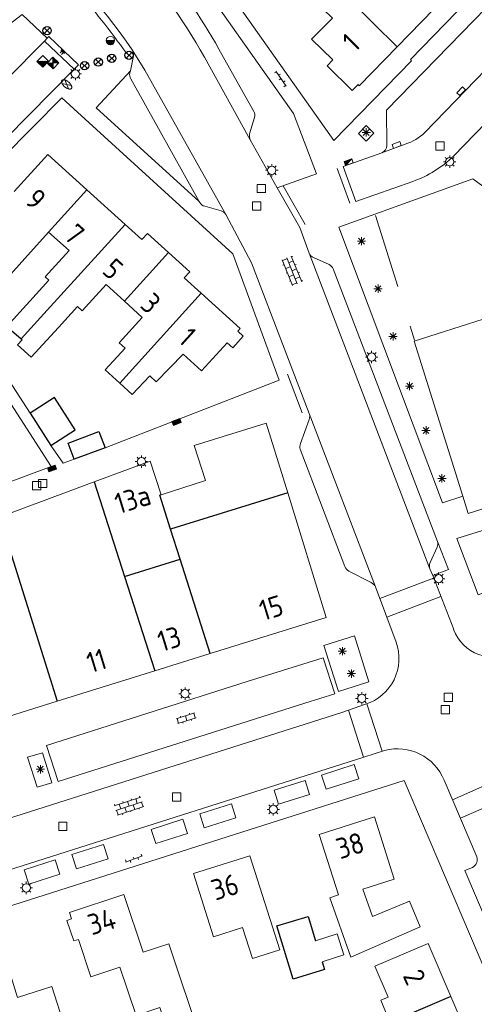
# Model space of a CAD drawing. Extents: x 168769 to 512904, y 516715 to 1559940.
# Tile 123 of 186: x 169915 to 169969, y 519419 to 519538. Entities that reach past the tile are written whole.
import ezdxf

# ---------------------------------------------------------------- set-up
doc = ezdxf.new("R2010")
doc.units = 0
doc.header["$MEASUREMENT"] = 0
doc.linetypes.add('LP', pattern=[14, 9, -5])
doc.layers.get('0').update_dxf_attribs({"linetype": 'CONTINUOUS'})
for name, color, linetype, lineweight in [('B01_HOOFDGEBOUW', 10, 'CONTINUOUS', 0), ('B07_scheidingsmuur', 14, 'CONTINUOUS', 25), ('L51_WATERLEIDINGPUT', 7, 'CONTINUOUS', 18), ('Q04_wegmarkering', 7, 'CONTINUOUS', 0), ('Q21_LANTAARNPAAL', 7, 'CONTINUOUS', 18), ('Q23_kolk', 7, 'CONTINUOUS', 18), ('Q26_BOOM', 7, 'CONTINUOUS', 18), ('Q28_rioolput', 7, 'CONTINUOUS', 18), ('Q67_BRANDKRAAN_PUT', 7, 'CONTINUOUS', 18), ('Q722_RIOOLPUT_RWA', 5, 'CONTINUOUS', 18), ('Q723_RIOOLPUT_DWA', 32, 'CONTINUOUS', 18), ('Q96_STRAATKOLK', 7, 'CONTINUOUS', 0), ('Q97_TROTTOIRKOLK', 7, 'CONTINUOUS', 0), ('S02_symb_open_verh', 7, 'CONTINUOUS', 13), ('T03_HEK', 34, 'CONTINUOUS', 0), ('V00_kant_verharding', 252, 'CONTINUOUS', 0), ('V012_Kant_beton_verh', 252, 'CONTINUOUS', 0), ('V02_Kant_open_verh', 253, 'CONTINUOUS', 0), ('V03_kant_tegel_verh', 254, 'CONTINUOUS', 13), ('V11_VERKEERSDREMPEL', 7, 'CONTINUOUS', 0)]:
    doc.layers.add(name, color=color, linetype=linetype, lineweight=lineweight)
for name, color, linetype in [('B11_dakrand_hoofdgebouw', 20, 'CONTINUOUS'), ('B14_dakrand_bijgebouw', 30, 'CONTINUOUS'), ('Q22_Paal_steen', 32, 'CONTINUOUS'), ('S04_Talud', 7, 'CONTINUOUS'), ('Z02_Huisnummer', 253, 'CONTINUOUS'), ('Z06_STRAATNAAM', 7, 'CONTINUOUS')]:
    doc.layers.add(name, color=color, linetype=linetype)
doc.styles.add('ISOCP', font='isocp.shx', dxfattribs={"height": 1.8})

# ---------------------------------------------------------------- blocks, each defined once
blk = doc.blocks.new('Q28')
at = {"color": 0}
blk.add_lwpolyline([(1, 1), (1, -1), (-1, -1), (-1, 1)], close=True, dxfattribs=at)
blk = doc.blocks.new('Q96')
for p, q in [((-1, 0.88), (1, 0.88)), ((-1, 0.75), (1, 0.75)), ((-1, 0.63), (1, 0.63)), ((-1, 0.5), (1, 0.5)), ((-1, 0.38), (1, 0.38)), ((-1, 0.25), (1, 0.25)), ((-1, 0.12), (1, 0.12))]:
    blk.add_line(p, q)
at = {"color": 0}
blk.add_lwpolyline([(1, 1), (1, 0), (-1, 0), (-1, 1), (1, 1)], dxfattribs=at)
blk = doc.blocks.new('Q26')
at = {"color": 0}
for p, q in [((-1, 0), (1, 0)), ((-0.7, 0.7), (0.7, -0.7)), ((0.7, 0.7), (-0.7, -0.7)), ((0, 1), (0, -1))]:
    blk.add_line(p, q, dxfattribs=at)
blk = doc.blocks.new('Q23')
at = {"color": 0}
blk.add_lwpolyline([(0.99, -0.5), (-0.99, -0.5), (-0.99, 0.5), (0.99, 0.5), (0.99, -0.5)], dxfattribs=at)
blk = doc.blocks.new('Q97')
blk.add_hatch(color=256).paths.add_polyline_path([(-1, 1), (-1, 0), (1, 1)])
blk.add_line((1, 1), (-1, 0))
at = {"color": 0}
for points in [[(-1, 0), (-1, 1), (1, 1), (1, 0), (-1, 0)], [(0, 0.8), (0, 1)]]:
    blk.add_lwpolyline(points, dxfattribs=at)
blk = doc.blocks.new('Q21')
at = {"color": 0}
for points in [[(-1.5, 0), (-1, 0)], [(-1.06, 1.06), (-0.71, 0.71)], [(0, 1.5), (0, 1)], [(1.06, 1.06), (0.71, 0.71)], [(1.5, 0), (1, 0)], [(-1.06, -1.06), (-0.71, -0.71)], [(0, -1.5), (0, -1)], [(1.06, -1.06), (0.71, -0.71)]]:
    blk.add_lwpolyline(points, dxfattribs=at)
blk.add_circle((0, 0), 1, dxfattribs=at)
blk = doc.blocks.new('S026')
for p, q in [((0, 0), (4.4, 0)), ((0.2, 0.5), (0.2, 0)), ((1.2, 0), (1.2, -0.5)), ((2.2, 0.5), (2.2, 0)), ((3.2, 0), (3.2, -0.5)), ((4.2, 0.5), (4.2, 0))]:
    blk.add_line(p, q)
blk = doc.blocks.new('S024')
at = {"color": 0}
for p, q in [((0, 1.2), (6.7, 1.2)), ((0, 0), (6.7, 0)), ((0.2, 1.2), (0.2, 0)), ((1.25, 1.5), (1.25, 1.2)), ((1.25, 0), (1.25, -1.2)), ((2.3, 1.2), (2.3, 0)), ((3.35, 1.5), (3.35, 1.2)), ((3.35, 0), (3.35, -1.2)), ((4.4, 1.2), (4.4, 0)), ((5.45, 1.5), (5.45, 1.2)), ((5.45, 0), (5.45, -1.2)), ((6.5, 1.2), (6.5, 0)), ((0, -1.2), (6.7, -1.2)), ((0.2, -1.2), (0.2, -1.5)), ((2.3, -1.2), (2.3, -1.5)), ((4.4, -1.2), (4.4, -1.5)), ((6.5, -1.2), (6.5, -1.5))]:
    blk.add_line(p, q, dxfattribs=at)
blk = doc.blocks.new('S022')
at = {"color": 0}
for p, q in [((0.01, 1.15), (0.31, 1.15)), ((0.31, -2.3), (0.31, 2.3)), ((0.31, 2.1), (1.51, 2.1)), ((0.31, 0), (1.51, 0)), ((1.51, -2.3), (1.51, 2.3)), ((1.51, 1.05), (1.81, 1.05)), ((0.01, -1.15), (0.31, -1.15)), ((0.31, -2.1), (1.51, -2.1)), ((1.51, -1.05), (1.81, -1.05))]:
    blk.add_line(p, q, dxfattribs=at)
blk = doc.blocks.new('Q67')
for points in [[(-1.47, 0.15, 0.094941), (-1.5, 0)], [(-1.5, 0, 0.094941), (-1.47, -0.15)], [(-1.39, 0.29, 0.078462), (-1.47, 0.15)], [(-1.25, 0.42, 0.059206), (-1.39, 0.29)], [(-1.06, 0.53, 0.044721), (-1.25, 0.42)], [(-0.83, 0.62, 0.035319), (-1.06, 0.53)], [(-0.57, 0.69, 0.029561), (-0.83, 0.62)], [(-0.29, 0.74, 0.026278), (-0.57, 0.69)], [(0, 0.75, 0.024788), (-0.29, 0.74)], [(0.29, 0.74, 0.024788), (0, 0.75)], [(0.57, 0.69, 0.026278), (0.29, 0.74)], [(0.83, 0.62, 0.029561), (0.57, 0.69)], [(1.06, 0.53, 0.035319), (0.83, 0.62)], [(1.25, 0.42, 0.044721), (1.06, 0.53)], [(1.39, 0.29, 0.059206), (1.25, 0.42)], [(1.47, 0.15, 0.078462), (1.39, 0.29)], [(1.5, 0, 0.094941), (1.47, 0.15)], [(1.47, -0.15, 0.094941), (1.5, 0)], [(-1.47, -0.15, 0.078462), (-1.39, -0.29)], [(-1.39, -0.29, 0.059206), (-1.25, -0.42)], [(-1.25, -0.42, 0.044721), (-1.06, -0.53)], [(-1.06, -0.53, 0.035319), (-0.83, -0.62)], [(-0.83, -0.62, 0.029561), (-0.57, -0.69)], [(-0.57, -0.69, 0.026278), (-0.29, -0.74)], [(0, -0.75, 0.024788), (0.29, -0.74)], [(0.29, -0.74, 0.026278), (0.57, -0.69)], [(0.57, -0.69, 0.029561), (0.83, -0.62)], [(0.83, -0.62, 0.035319), (1.06, -0.53)], [(1.06, -0.53, 0.044721), (1.25, -0.42)], [(1.25, -0.42, 0.059206), (1.39, -0.29)], [(1.39, -0.29, 0.078462), (1.47, -0.15)]]:
    blk.add_lwpolyline(points, format="xyb")
for points in [[(-1.04, 0.54), (1.04, -0.54)], [(-1.04, -0.54), (1.04, 0.54)], [(-0.29, -0.74), (0, -0.75)]]:
    blk.add_lwpolyline(points)
blk = doc.blocks.new('Q22')
for points in [[(-0.719, -0.672), (0.702, 0.706)], [(-0.712, 0.671), (0.715, -0.672)]]:
    blk.add_lwpolyline(points)
blk.add_circle((0, 0), 1)
blk = doc.blocks.new('L51')
for points in [[(0, 1, 1), (0, -1)], [(0, -1, 1), (0, 1)]]:
    blk.add_lwpolyline(points, format="xyb")
blk.add_lwpolyline([(-1, 0), (1, 0), (0.9, -0.2), (-0.9, -0.2), (-0.8, -0.4), (0.8, -0.4), (0.7, -0.6), (-0.7, -0.6), (-0.4, -0.8), (0.4, -0.8), (0, -1)])
blk = doc.blocks.new('Q722')
for points in [[(-1, 1), (1, -1)], [(-1, -1), (1, -1), (1, 1), (-1, 1), (-1, -1)], [(-0.8, 0.8), (-1, 0.8)], [(-0.6, 0.6), (-1, 0.6)], [(-0.4, 0.4), (-1, 0.4)], [(-0.2, 0.2), (-1, 0.2)], [(-1, 0), (0, 0)], [(0.2, -0.2), (-1, -0.2)], [(0.4, -0.4), (-1, -0.4)], [(0.6, -0.6), (-1, -0.6)], [(0.8, -0.8), (-1, -0.8)]]:
    blk.add_lwpolyline(points)
blk = doc.blocks.new('Q723')
for points in [[(-1, 1), (1, -1)], [(-1, -1), (1, 1)], [(-1, -1), (1, -1), (1, 1), (-1, 1), (-1, -1)], [(0.8, 0.8), (-0.8, 0.8)], [(0.6, 0.6), (-0.6, 0.6)], [(0.4, 0.4), (-0.4, 0.4)], [(0.2, 0.2), (-0.2, 0.2)], [(0.8, -0.8), (-0.8, -0.8)], [(0.6, -0.6), (-0.6, -0.6)], [(0.4, -0.4), (-0.4, -0.4)], [(0.2, -0.2), (-0.2, -0.2)]]:
    blk.add_lwpolyline(points)
blk = doc.blocks.new('talud')
for p, q in [((0, 0.5), (0.5, 0.5)), ((0, 0.25), (1, 0.25)), ((0, 0), (0.5, 0)), ((0, -0.25), (1, -0.25)), ((0, -0.5), (0.5, -0.5))]:
    blk.add_line(p, q)

msp = doc.modelspace()

# ---------------------------------------------------------------- linework, layer by layer
at = {"layer": 'B01_HOOFDGEBOUW'}
for points in [[(169949.69, 519535.34), (169952.18, 519537.89), (169946.62, 519543.31), (169948.72, 519545.46), (169954.27, 519540.04)], [(169964.39, 519538.96), (169959.97, 519534.42)], [(169955.42, 519529.75), (169955.27, 519529.9), (169954.58, 519529.19), (169951.55, 519532.15), (169952.23, 519532.85), (169949.69, 519535.34)], [(169959.97, 519534.42), (169955.42, 519529.75)], [(169917.92, 519521.48), (169913.88, 519517.01)], [(169922.63, 519517.21), (169917.92, 519521.48)], [(169927.23, 519513.05), (169922.63, 519517.21)], [(169929.24, 519511.23), (169927.23, 519513.05)], [(169918.02, 519512.12), (169915.16, 519508.96)], [(169918.02, 519512.12), (169920.48, 519509.9), (169917.62, 519506.73), (169918.05, 519506.34), (169915.77, 519503.82)], [(169929.24, 519511.23), (169929.91, 519511.97), (169932.47, 519509.66)], [(169932.47, 519509.66), (169935.02, 519507.34), (169934.35, 519506.6)], [(169936.39, 519504.76), (169934.35, 519506.6)], [(169927.15, 519503.79), (169924.93, 519505.8), (169922.06, 519502.64), (169921.48, 519503.16), (169919.2, 519500.64)], [(169941.07, 519500.52), (169936.39, 519504.76)], [(169981.28, 519495.98), (169978.63, 519504.29), (169962.03, 519499), (169967.88, 519480.33)], [(169927.15, 519503.79), (169929.3, 519501.84), (169926.53, 519498.78), (169927.22, 519498.16), (169924.83, 519495.52), (169926.59, 519493.93)], [(169941.07, 519500.52), (169940.79, 519500.21), (169941.46, 519499.6), (169940.18, 519498.2)], [(169940.18, 519498.2), (169939.52, 519498.8), (169936.44, 519495.41)], [(169934.2, 519497.44), (169930.98, 519494.09), (169930.2, 519494.83)], [(169934.2, 519497.44), (169936.44, 519495.41)], [(169930.2, 519494.83), (169928.09, 519492.57)], [(169926.59, 519493.93), (169928.09, 519492.57)], [(169944.23, 519489.11), (169935.56, 519486.41)], [(169946.81, 519480.72), (169944.23, 519489.11)], [(169935.56, 519486.41), (169936.9, 519482.2)], [(169923.49, 519482.04), (169930.25, 519484.55)], [(169930.25, 519484.55), (169931.55, 519480.5)], [(169967.88, 519480.33), (169968.54, 519478.23), (169985.16, 519483.49)], [(169912.08, 519477.81), (169923.49, 519482.04)], [(169931.55, 519480.5), (169936.9, 519482.2)], [(169937.48, 519461.36), (169951.44, 519465.7), (169946.81, 519480.72)], [(169930.8, 519459.29), (169937.48, 519461.36)], [(169919.03, 519455.63), (169930.8, 519459.29)], [(169909.58, 519452.69), (169919.03, 519455.63)], [(169955.87, 519433.02), (169959.63, 519434.22), (169957.24, 519441.72), (169950.6, 519439.59), (169952.93, 519432.31)], [(169942.24, 519437.02), (169935.48, 519434.87), (169937.89, 519427.28), (169941.36, 519428.39), (169942.55, 519424.65), (169945.84, 519425.7), (169942.24, 519437.02)], [(169955.87, 519433.02), (169957.02, 519429.7), (169961.46, 519431.55), (169962.77, 519428.46), (169954.39, 519424.83), (169951.89, 519431.97), (169952.93, 519432.31)], [(169932.49, 519426.44), (169929.39, 519425.41), (169927.07, 519432.37), (169920.52, 519430.19)], [(169920.52, 519430.19), (169920.77, 519429.43), (169920.22, 519429.24), (169921.05, 519426.77), (169921.6, 519426.95), (169923.11, 519422.44), (169926.61, 519423.61), (169928.56, 519417.79), (169931.41, 519418.74), (169933.27, 519413.18)], [(169918.42, 519421.28), (169914.28, 519419.97), (169911.97, 519427.27), (169905.59, 519425.24), (169908.04, 519417.52), (169911.61, 519418.65), (169913.16, 519413.76), (169916.88, 519414.94), (169917.51, 519412.98), (169920.73, 519414.01), (169918.42, 519421.28)], [(169950.94, 519424.27), (169953.56, 519425.1), (169952.77, 519427.61), (169950.17, 519426.79)], [(169932.49, 519426.44), (169936.44, 519414.65)], [(169966.46, 519420.08), (169963.72, 519426.46), (169957.3, 519423.74), (169958.89, 519420.01), (169958.01, 519419.64)], [(169969.15, 519413.83), (169966.46, 519420.08)], [(169958.01, 519419.64), (169959.08, 519417.09)]]:
    msp.add_lwpolyline(points, dxfattribs=at)
at = {"layer": 'B07_scheidingsmuur'}
for points in [[(169959.97, 519534.42), (169954.27, 519540.04)], [(169922.63, 519517.21), (169918.02, 519512.12)], [(169917.45, 519502.26), (169927.23, 519513.05)], [(169927.15, 519503.79), (169932.47, 519509.66)], [(169926.59, 519493.93), (169936.39, 519504.76)], [(169917.45, 519502.26), (169914.73, 519499.25)], [(169923.49, 519482.04), (169927.15, 519470.67)], [(169931.55, 519480.5), (169931.4, 519480.45)], [(169932.71, 519476.34), (169931.4, 519480.45)], [(169946.81, 519480.72), (169932.71, 519476.34)], [(169912.08, 519477.81), (169919.03, 519455.63)], [(169933.86, 519472.75), (169932.71, 519476.34)], [(169927.15, 519470.67), (169933.86, 519472.75)], [(169937.48, 519461.36), (169933.86, 519472.75)], [(169927.15, 519470.67), (169930.8, 519459.29)], [(169966.46, 519420.08), (169959.14, 519416.96)]]:
    msp.add_lwpolyline(points, dxfattribs=at)
at = {"layer": 'B11_dakrand_hoofdgebouw'}
for points in [[(169915.16, 519508.96), (169913.1, 519506.64)], [(169915.77, 519503.82), (169912.97, 519500.76), (169914.73, 519499.25)], [(169914.73, 519499.25), (169914.83, 519499.16), (169914.26, 519498.55), (169915.93, 519497.08), (169919.2, 519500.64)]]:
    msp.add_lwpolyline(points, dxfattribs=at)
at = {"layer": 'B14_dakrand_bijgebouw'}
for points in [[(169921.22, 519488.3), (169918.71, 519492.21), (169915.78, 519490.33)], [(169915.78, 519490.33), (169918.29, 519486.42)], [(169918.29, 519486.42), (169921.22, 519488.3)], [(169920.36, 519486.72), (169924.08, 519488.12), (169924.82, 519486.16)], [(169921.1, 519484.76), (169920.36, 519486.72)], [(169924.82, 519486.16), (169921.1, 519484.76)], [(169950.94, 519424.27), (169951.23, 519423.33), (169947.46, 519422.18), (169945.5, 519428.57), (169949.27, 519429.72), (169950.17, 519426.79)]]:
    msp.add_lwpolyline(points, dxfattribs=at)
at = {"layer": 'Q04_wegmarkering'}
for points in [[(169927.53, 519546.06, -0.055739), (169936.77, 519533.19), (169942.3, 519523.22)], [(169958.15, 519521.66), (169960.96, 519522.7, 0.122353), (169963.32, 519524.12), (169976.75, 519537.99), (169978.36, 519540.12)]]:
    msp.add_lwpolyline(points, format="xyb", dxfattribs=at)
for points in [[(169928.06, 519534.06), (169929.61, 519531.62), (169939.35, 519514.24)], [(169949.4, 519509.59), (169963.93, 519471.56)], [(169949.4, 519490.28), (169957.37, 519469.39)], [(169941.91, 519457.99), (169951.07, 519460.87), (169952.5, 519456.53), (169948.85, 519455.38)], [(169917.77, 519450.32), (169941.91, 519457.99)], [(169948.85, 519455.38), (169919.15, 519445.95), (169917.77, 519450.32)], [(169954.79, 519448), (169950.86, 519446.74), (169951.45, 519445.04), (169955.38, 519446.3), (169954.79, 519448)], [(169949.44, 519444.4), (169948.92, 519446.1), (169945.18, 519444.92), (169945.71, 519443.22), (169949.44, 519444.4)], [(169940.56, 519441.59), (169940.02, 519443.27), (169936.21, 519442.06), (169936.74, 519440.38), (169940.56, 519441.59)], [(169934.73, 519439.72), (169934.17, 519441.43), (169930.36, 519440.2), (169930.93, 519438.49), (169934.73, 519439.72)], [(169924.62, 519438.39), (169920.8, 519437.18), (169921.36, 519435.45), (169925.18, 519436.66), (169924.62, 519438.39)], [(169919.36, 519434.81), (169918.8, 519436.54), (169915.06, 519435.33), (169915.62, 519433.6), (169919.36, 519434.81)]]:
    msp.add_lwpolyline(points, dxfattribs=at)
at = {"layer": 'T03_HEK', "linetype": 'LP'}
msp.add_lwpolyline([(169957.36, 519514.14), (169962.08, 519499.12)], dxfattribs=at)
at = {"layer": 'V00_kant_verharding'}
for p, q in [((169940.21, 519509.5), (169921.06, 519526.98)), ((169945.79, 519494.3), (169940.21, 519509.5)), ((169924.82, 519486.16), (169945.79, 519494.3)), ((169964.27, 519470.76), (169966.79, 519464.26))]:
    msp.add_line(p, q, dxfattribs=at)
for points in [[(169801.13, 519602.19), (169811.81, 519616.38, -0.429544), (169820.59, 519617.81), (169840.58, 519603.17), (169876.88, 519576.52, -0.209902), (169877.24, 519575.9), (169877.54, 519573.88, 0.193543), (169877.92, 519573.25), (169911.05, 519548.96, 0.199675), (169911.78, 519548.77), (169913.8, 519549.05, -0.200823), (169914.53, 519548.8, -0.074218), (169928.06, 519534.06, -0.178145), (169928.23, 519533.34), (169927.86, 519531.54)], [(169958.15, 519521.66, 0.267557), (169958.74, 519522.54), (169958.72, 519526.79), (169973.72, 519542.25), (169976.14, 519542.69), (169976.52, 519540.42, 0.633849), (169978.36, 519540.12), (169979, 519540.97, 0.403553), (169978.76, 519542.34), (169977.93, 519542.93), (169988.16, 519557.13), (169989, 519556.51, 0.384165), (169990.34, 519556.76), (169996.74, 519565.64), (169996.28, 519568.62)], [(169920.8, 519552.57, -0.024163), (169927.53, 519546.06, 0.185264), (169928.21, 519545.78), (169930.23, 519545.62, -0.234277), (169930.88, 519545.26, -0.046041), (169938.51, 519534.16), (169942.71, 519526.66, -0.20099), (169942.8, 519525.91), (169942.22, 519523.97, 0.194141), (169942.3, 519523.22), (169945.54, 519517.46)], [(169927.86, 519531.54), (169927.79, 519531.29, 0.189696), (169927.9, 519530.58), (169936.15, 519515.81)], [(169966.77, 519521.28, -0.110021), (169961.88, 519518.23)], [(169945.54, 519517.46), (169948.26, 519512.66), (169949.4, 519509.59, 0.220016), (169949.91, 519509.05), (169951.8, 519508.21, -0.166826), (169952.27, 519507.69), (169956.4, 519496.91)], [(169876.32, 519429.81), (169953.32, 519454.29), (169956.18, 519455.27, 0.424832), (169959.86, 519462.75), (169957.37, 519469.39, 0.176591), (169956.87, 519469.92), (169954.17, 519471.31, -0.22403), (169953.7, 519471.86), (169948.32, 519485.98, -0.190779), (169948.34, 519486.65), (169949.38, 519489.54, 0.225818), (169949.4, 519490.28), (169942.46, 519508.41), (169939.35, 519514.24, 0.154049), (169938.8, 519514.7), (169936.82, 519515.23, -0.199585), (169936.22, 519515.7), (169936.15, 519515.81)], [(169974.52, 519477.5), (169967.16, 519475.23), (169969.73, 519468.46, -0.350713), (169974.74, 519466.97), (169977.27, 519468.68)], [(169964.27, 519470.76), (169963.93, 519471.56, -0.202627), (169963.96, 519472.32), (169964.8, 519474.18, 0.134197), (169964.86, 519474.86)], [(169998.38, 519364.38), (169968.12, 519435.24), (169969.05, 519435.62, 0.379343), (169969.58, 519436.89), (169965.64, 519446.11, 0.381282), (169958.46, 519449.69), (169955.96, 519448.89), (169873.65, 519422.71, 0.44025), (169870.13, 519414.27)]]:
    msp.add_lwpolyline(points, format="xyb", dxfattribs=at)
for points in [[(169996.28, 519568.62), (169961.6, 519532.89), (169961.71, 519532.73), (169952.37, 519523.15), (169941.05, 519539.15), (169944.09, 519542.68), (169955.86, 519556.06), (169958.59, 519559.15), (169956.83, 519560.84), (169979.61, 519586.95), (169992.56, 519576.49)], [(169997.21, 519558.68), (169980.59, 519535.57), (169979.89, 519534.78), (169966.77, 519521.28)], [(169945.54, 519517.46), (169950.26, 519519.15), (169947.51, 519526.4), (169938.53, 519539.12), (169937.45, 519540.69), (169922.26, 519554.35), (169920.8, 519552.57)], [(169936.15, 519515.81), (169923.73, 519527.07), (169927.86, 519531.54)], [(169955.31, 519524.01), (169956.26, 519523.09), (169957.18, 519524.03), (169956.24, 519524.95), (169955.31, 519524.01)], [(169961.88, 519518.23), (169955, 519515.79), (169953.5, 519520.03), (169958.15, 519521.66)], [(169969.09, 519518.53), (169952.98, 519512.71), (169965.45, 519479.51), (169967.88, 519480.33)], [(169969.09, 519518.53), (169979.76, 519510.71)], [(169964.86, 519474.86), (169956.4, 519496.91)], [(169911.94, 519496.23), (169910.88, 519495.37), (169918.34, 519483.9)], [(169911.94, 519496.23), (169915.78, 519490.33)], [(169918.29, 519486.42), (169919.76, 519484.28), (169921.1, 519484.76)], [(169908.92, 519480.4), (169918.34, 519483.9)], [(169964.86, 519474.86), (169966.17, 519471.5), (169964.27, 519470.77)], [(169956.57, 519457.96), (169952.93, 519456.79), (169951.17, 519462.33), (169954.83, 519463.52), (169956.57, 519457.96)], [(169918.42, 519445.81), (169917.27, 519449.42), (169915.49, 519448.9), (169916.64, 519445.29), (169918.42, 519445.81)], [(169878.53, 519399.31), (169872.12, 519413.35), (169872.8, 519416.09), (169874.36, 519418.54), (169939.51, 519439.3), (169960.83, 519446.1), (169973.79, 519415.67), (169979.85, 519401.28)]]:
    msp.add_lwpolyline(points, dxfattribs=at)
msp.add_arc((169971.47, 519465.97), 4.99, 200.1323, 301.2736, dxfattribs=at)
at = {"layer": 'V012_Kant_beton_verh'}
msp.add_lwpolyline([(169921.08, 519531.73), (169921.63, 519532.26), (169918.04, 519535.67), (169917.85, 519535.47), (169917.52, 519535.13)], dxfattribs=at)
at = {"layer": 'V02_Kant_open_verh'}
msp.add_lwpolyline([(169858.67, 519485.27), (169900.68, 519512.46), (169903.22, 519514.1), (169904.09, 519514.67), (169904.71, 519515.15), (169921.08, 519531.73), (169917.52, 519535.13), (169912.93, 519530.49), (169910.1, 519530.5), (169901.78, 519522.05), (169899.99, 519520.23), (169898.99, 519519.61), (169860.59, 519494.72), (169861.7, 519493.07), (169861.37, 519492.86), (169855.87, 519489.25), (169844.52, 519481.86)], dxfattribs=at)
at = {"layer": 'V03_kant_tegel_verh'}
for points in [[(169917.85, 519535.47), (169914.82, 519538.34), (169898.77, 519526.05)], [(169903.22, 519514.1), (169903.98, 519512.95), (169905.37, 519513.92), (169919.59, 519528.29), (169921.06, 519526.98)]]:
    msp.add_lwpolyline(points, dxfattribs=at)
at = {"layer": 'V11_VERKEERSDREMPEL'}
msp.add_lwpolyline([(169921.22, 519541.51, -0.02103), (169927.39, 519533.66)], format="xyb", dxfattribs=at)
for points in [[(169952.78, 519519.79), (169954.28, 519515.6)], [(169946.26, 519517.7), (169948.9, 519513.03)], [(169948.56, 519490.35), (169946.78, 519495)], [(169964.38, 519470.47), (169957.89, 519468.02)], [(169958.73, 519465.75), (169965.25, 519468.24)], [(169955.95, 519448.9), (169954.12, 519454.55)], [(169956.33, 519455.31), (169958.16, 519449.61)], [(169972.99, 519446.56), (169966.64, 519443.76)], [(169967.6, 519441.56), (169973.95, 519444.32)]]:
    msp.add_lwpolyline(points, dxfattribs=at)

# ---------------------------------------------------------------- block references
at = {"layer": 'L51_WATERLEIDINGPUT', "xscale": 0.5, "yscale": 0.5, "zscale": 0.5}
msp.add_blockref('L51', (169925.46, 519535.18), dxfattribs=at)
at = {"layer": 'Q21_LANTAARNPAAL', "xscale": 0.5, "yscale": 0.5, "zscale": 0.5}
msp.add_blockref('Q21', (169921.24, 519531.16), dxfattribs=at)
at = {"layer": 'Q21_LANTAARNPAAL', "xscale": 0.5, "yscale": 0.5}
for p in [(169966.31, 519520.59), (169944.89, 519519.56), (169956.91, 519497.08), (169929.19, 519484.48), (169964.98, 519470.39), (169934.45, 519456.54), (169955.73, 519455.98), (169945.07, 519442.61), (169915.33, 519433.16)]:
    msp.add_blockref('Q21', p, dxfattribs=at)
at = {"layer": 'Q22_Paal_steen', "xscale": 0.5, "yscale": 0.5, "zscale": 0.5}
for p in [(169917.83, 519536.38), (169927.7, 519533.41), (169922.34, 519532.16), (169924, 519532.59), (169925.62, 519533.04)]:
    msp.add_blockref('Q22', p, dxfattribs=at)
at = {"layer": 'Q23_kolk'}
for p, xscale, yscale, rotation in [((169967.7, 519529.08), 0.4999999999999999, 0.4999999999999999, 45.52656672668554), ((169959.93, 519522.61), 0.5, 0.5, 20.88106663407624)]:
    msp.add_blockref('Q23', p, dxfattribs=dict(at, xscale=xscale, yscale=yscale, rotation=rotation))
at = {"layer": 'Q26_BOOM', "xscale": 0.5, "yscale": 0.5}
for p in [(169956.26, 519524.12), (169955.69, 519511.03), (169957.68, 519505.3), (169959.5, 519499.57), (169961.49, 519493.58), (169963.46, 519488.24), (169965.38, 519482.46), (169953.39, 519461.66), (169954.47, 519458.97), (169917.03, 519447.45)]:
    msp.add_blockref('Q26', p, dxfattribs=at)
at = {"layer": 'Q28_rioolput', "xscale": 0.5, "yscale": 0.5}
for p in [(169965.15, 519522.49), (169943.64, 519517.37), (169943.07, 519515.26), (169916.56, 519481.6), (169917.29, 519481.85), (169966.13, 519456.09), (169965.78, 519454.62), (169933.45, 519444.11), (169919.73, 519440.58)]:
    msp.add_blockref('Q28', p, dxfattribs=at)
at = {"layer": 'Q67_BRANDKRAAN_PUT', "xscale": 0.5, "yscale": 0.5, "zscale": 0.5, "rotation": 319.949054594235}
msp.add_blockref('Q67', (169920.19, 519529.9), dxfattribs=at)
at = {"layer": 'Q722_RIOOLPUT_RWA', "xscale": 0.5, "yscale": 0.5, "zscale": 0.5, "rotation": 45.732236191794}
msp.add_blockref('Q722', (169917.31, 519532.69), dxfattribs=at)
at = {"layer": 'Q723_RIOOLPUT_DWA', "xscale": 0.5, "yscale": 0.5, "zscale": 0.5, "rotation": 136.069044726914}
msp.add_blockref('Q723', (169918.54, 519532.49), dxfattribs=at)
at = {"layer": 'Q96_STRAATKOLK'}
for p, xscale, yscale, rotation in [((169933.34, 519489.49), 0.5, 0.5, 200.6014220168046), ((169918.34, 519483.9), 0.4999999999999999, 0.4999999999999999, 199.2656589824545)]:
    msp.add_blockref('Q96', p, dxfattribs=dict(at, xscale=xscale, yscale=yscale, rotation=rotation))
at = {"layer": 'Q97_TROTTOIRKOLK', "xscale": 0.5, "yscale": 0.5, "rotation": 19.39952542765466}
msp.add_blockref('Q97', (169954.23, 519520.31), dxfattribs=at)
at = {"layer": 'S02_symb_open_verh'}
for name, p, xscale, yscale, rotation in [('S026', (169946.61, 519529.68), 0.5, 0.5, 123.9372010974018), ('S024', (169947.95, 519505.91), 0.5000000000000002, 0.5000000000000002, 112.2293082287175), ('S022', (169934.44, 519454.01), 0.4999999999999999, 0.4999999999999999, 287.9081991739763), ('S024', (169929.29, 519443.53), 0.4999999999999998, 0.4999999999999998, 198.1527720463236), ('S026', (169927.26, 519436.27), 0.5, 0.5, 19.3146693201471)]:
    msp.add_blockref(name, p, dxfattribs=dict(at, xscale=xscale, yscale=yscale, rotation=rotation))
at = {"layer": 'S04_Talud', "xscale": 0.5, "yscale": 0.5, "zscale": 0.25, "rotation": 226.2232195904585}
msp.add_blockref('talud', (169919.84, 519533.97), dxfattribs=at)

# ---------------------------------------------------------------- texts
at = {"layer": 'Z02_Huisnummer', "style": 'ISOCP'}
for s, rotation, p in [('1', 44.9852, (169954.91, 519533.68)), ('9', 317.845, (169915.02, 519515.72)), ('7', 317.845, (169919.72, 519511.46)), ('5', 317.845, (169924.32, 519507.3)), ('3', 317.845, (169928.89, 519503.16)), ('1', 317.845, (169933.48, 519499)), ('13a', 17, (169926.45, 519478.14)), ('15', 17, (169943.86, 519465.28)), ('13', 17, (169931.62, 519461.55)), ('11', 17, (169923.07, 519458.99)), ('38', 17, (169953.12, 519436.58)), ('36', 17, (169938.08, 519431.6)), ('34', 17, (169923.21, 519427.43)), ('2', 294, (169960.61, 519422.61))]:
    msp.add_text(s, height=2.5, rotation=rotation, dxfattribs=at).set_placement(p)
at = {"layer": 'Z06_STRAATNAAM', "style": 'ISOCP'}
msp.add_text('Pyramideweg', height=2.5, rotation=18.3479, dxfattribs=at).set_placement((169895.55, 519431.94))

doc.saveas('drawing.dxf')
